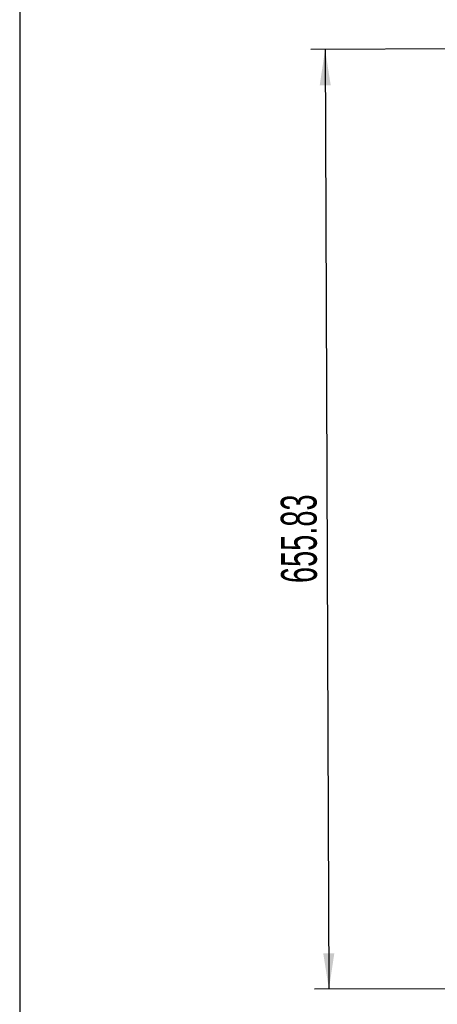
# Model space of a CAD drawing. Header units: millimetres. Extents: x 50 to 2915, y 50 to 2050.
# Tile 1 of 48: x 50 to 341, y 411 to 1098. Entities that reach past the tile are written whole.
import ezdxf

# ---------------------------------------------------------------- set-up
doc = ezdxf.new("R2010")
doc.units = ezdxf.units.MM
doc.header["$LTSCALE"] = 10
doc.layers.add('DIM', color=7, linetype='Continuous')
doc.styles.add('SLDTEXTSTYLE1', font='TXT', dxfattribs={"width": 0.605})
doc.dimstyles.new('SLDDIMSTYLE0', dxfattribs={"dimtxt": 25, "dimasz": 25, "dimexe": 0, "dimexo": 0.0625, "dimgap": 6.25, "dimtad": 1, "dimrnd": 1e-09, "dimzin": 12, "dimdsep": 46, "dimtxsty": 'SLDTEXTSTYLE1', "dimsah": 1, "dimcen": 0.09, "dimadec": 0, "dimazin": 3, "dimtfac": 1, "dimtofl": 0, "dimtmove": 0, "dimatfit": 3, "dimfxl": 1, "dimfrac": 2, "dimtolj": 1, "dimtzin": 12, "dimarcsym": 0})

# ---------------------------------------------------------------- blocks, each defined once
blk = doc.blocks.new('_D')
at = {"layer": 'DIM'}
for p, q in [((453.31, 1078.24), (253.02, 1077.42)), ((263.02, 1077.46), (265.7, 421.64)), ((840.26, 423.99), (255.7, 421.6))]:
    blk.add_line(p, q, dxfattribs=at)
for points in [[(263.02, 1077.46), (259.28, 1052.45), (266.97, 1052.48)], [(265.7, 421.64), (269.45, 446.66), (261.76, 446.62)]]:
    blk.add_solid(points, dxfattribs=at)
at = {"layer": 'DIM', "insert": (232.32, 705.05), "char_height": 25, "attachment_point": 1, "rotation": 90.23412, "style": 'SLDTEXTSTYLE1'}
blk.add_mtext('655.83', dxfattribs=at)

msp = doc.modelspace()

# ---------------------------------------------------------------- linework, layer by layer
at = {"color": 7, "linetype": 'Continuous', "lineweight": 30}
msp.add_line((50.339, 2050.486), (50, 50.486), dxfattribs=at)

# ---------------------------------------------------------------- dimensions: what is measured, and where the dimension line sits
at = {"layer": 'DIM'}
dim = msp.add_linear_dim(base=(265.704, 421.64), p1=(463.312, 1078.28), p2=(850.255, 424.029), angle=270.234124, dimstyle='SLDDIMSTYLE0', dxfattribs=at)
dim.commit()
dim.dimension.update_dxf_attribs({"geometry": '_D', "text_midpoint": (264.33, 757.701), "dimtype": 160})

doc.saveas('drawing.dxf')
